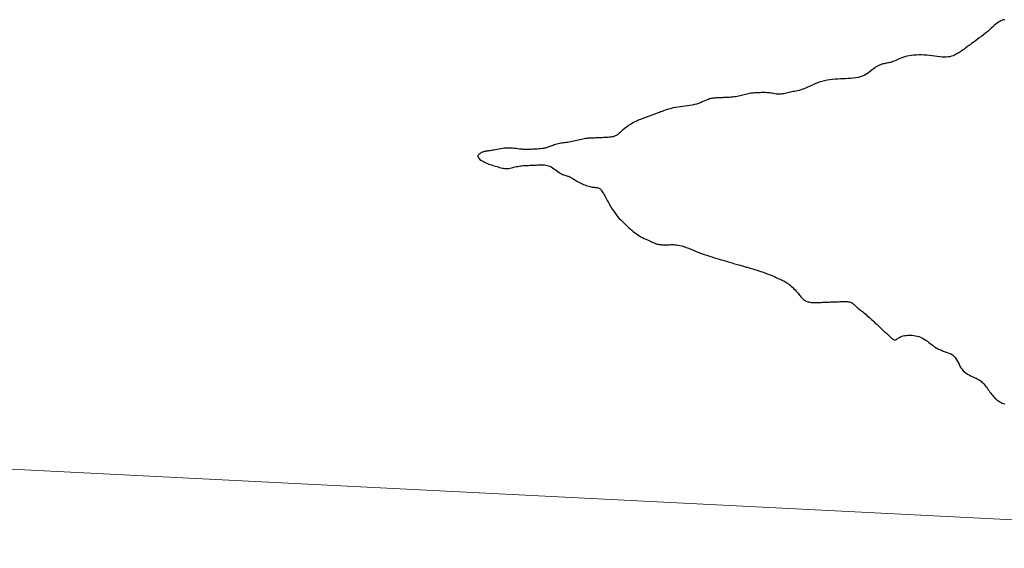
# Model space of a CAD drawing. Header units: millimetres. Extents: x 32690613 to 32693367, y 5343692 to 5344708.
# Tile 67 of 256: x 32692272 to 32692318, y 5343963 to 5343988. Entities that reach past the tile are written whole.
import ezdxf

# ---------------------------------------------------------------- set-up
doc = ezdxf.new("R2010")
doc.units = ezdxf.units.MM
doc.header["$LTSCALE"] = 20
doc.layers.get('0').update_dxf_attribs({"lineweight": 18})
doc.layers.get('Defpoints').update_dxf_attribs({"color": 11, "lineweight": 18})
doc.layers.add('02-DGM_HL_494.00', color=122, linetype='Continuous')

# ---------------------------------------------------------------- blocks, each defined once
blk = doc.blocks.new('A$C78070446')
blk.add_line((4469459.192, 5342510.292), (4470208.776, 5342443.041))

msp = doc.modelspace()

# ---------------------------------------------------------------- linework, layer by layer
at = {"layer": '02-DGM_HL_494.00', "elevation": 494, "flags": 128}
msp.add_lwpolyline([(32692318.203, 5343988.252), (32692318.141, 5343988.24), (32692318.079, 5343988.223), (32692318.018, 5343988.2), (32692317.956, 5343988.17), (32692317.895, 5343988.132), (32692317.833, 5343988.088), (32692317.77, 5343988.036), (32692317.703, 5343987.979), (32692317.633, 5343987.917), (32692317.558, 5343987.849), (32692317.478, 5343987.778), (32692317.391, 5343987.703), (32692317.297, 5343987.625), (32692317.197, 5343987.546), (32692317.095, 5343987.467), (32692316.992, 5343987.389), (32692316.892, 5343987.314), (32692316.797, 5343987.244), (32692316.708, 5343987.18), (32692316.63, 5343987.123), (32692316.562, 5343987.074), (32692316.506, 5343987.033), (32692316.458, 5343986.998), (32692316.417, 5343986.968), (32692316.381, 5343986.943), (32692316.349, 5343986.919), (32692316.319, 5343986.897), (32692316.289, 5343986.876), (32692316.258, 5343986.853), (32692316.225, 5343986.83), (32692316.19, 5343986.805), (32692316.153, 5343986.779), (32692316.114, 5343986.752), (32692316.072, 5343986.725), (32692316.028, 5343986.696), (32692315.98, 5343986.666), (32692315.93, 5343986.636), (32692315.876, 5343986.606), (32692315.817, 5343986.577), (32692315.753, 5343986.55), (32692315.684, 5343986.527), (32692315.609, 5343986.508), (32692315.527, 5343986.494), (32692315.437, 5343986.487), (32692315.339, 5343986.487), (32692315.235, 5343986.492), (32692315.124, 5343986.503), (32692315.008, 5343986.517), (32692314.889, 5343986.532), (32692314.766, 5343986.548), (32692314.641, 5343986.563), (32692314.516, 5343986.576), (32692314.391, 5343986.585), (32692314.266, 5343986.589), (32692314.143, 5343986.59), (32692314.022, 5343986.586), (32692313.904, 5343986.578), (32692313.789, 5343986.565), (32692313.679, 5343986.547), (32692313.573, 5343986.525), (32692313.472, 5343986.498), (32692313.377, 5343986.467), (32692313.287, 5343986.434), (32692313.202, 5343986.399), (32692313.123, 5343986.365), (32692313.049, 5343986.333), (32692312.98, 5343986.303), (32692312.915, 5343986.277), (32692312.856, 5343986.256), (32692312.801, 5343986.24), (32692312.749, 5343986.227), (32692312.699, 5343986.216), (32692312.65, 5343986.207), (32692312.602, 5343986.198), (32692312.553, 5343986.189), (32692312.502, 5343986.177), (32692312.449, 5343986.164), (32692312.394, 5343986.147), (32692312.338, 5343986.127), (32692312.279, 5343986.103), (32692312.22, 5343986.075), (32692312.16, 5343986.043), (32692312.099, 5343986.006), (32692312.038, 5343985.965), (32692311.977, 5343985.918), (32692311.915, 5343985.868), (32692311.852, 5343985.816), (32692311.785, 5343985.764), (32692311.715, 5343985.712), (32692311.639, 5343985.664), (32692311.558, 5343985.619), (32692311.469, 5343985.581), (32692311.373, 5343985.55), (32692311.269, 5343985.525), (32692311.16, 5343985.506), (32692311.045, 5343985.492), (32692310.927, 5343985.481), (32692310.805, 5343985.473), (32692310.681, 5343985.467), (32692310.556, 5343985.462), (32692310.432, 5343985.457), (32692310.307, 5343985.451), (32692310.182, 5343985.443), (32692310.057, 5343985.432), (32692309.933, 5343985.417), (32692309.808, 5343985.398), (32692309.684, 5343985.372), (32692309.56, 5343985.34), (32692309.437, 5343985.3), (32692309.315, 5343985.255), (32692309.195, 5343985.205), (32692309.078, 5343985.154), (32692308.965, 5343985.103), (32692308.856, 5343985.054), (32692308.754, 5343985.009), (32692308.658, 5343984.971), (32692308.569, 5343984.94), (32692308.486, 5343984.916), (32692308.41, 5343984.897), (32692308.338, 5343984.882), (32692308.27, 5343984.87), (32692308.205, 5343984.859), (32692308.141, 5343984.849), (32692308.079, 5343984.837), (32692308.017, 5343984.823), (32692307.955, 5343984.807), (32692307.893, 5343984.791), (32692307.831, 5343984.775), (32692307.769, 5343984.761), (32692307.707, 5343984.748), (32692307.645, 5343984.739), (32692307.583, 5343984.734), (32692307.52, 5343984.734), (32692307.457, 5343984.738), (32692307.395, 5343984.746), (32692307.332, 5343984.756), (32692307.269, 5343984.767), (32692307.206, 5343984.778), (32692307.143, 5343984.789), (32692307.08, 5343984.798), (32692307.017, 5343984.805), (32692306.954, 5343984.809), (32692306.892, 5343984.812), (32692306.829, 5343984.813), (32692306.766, 5343984.812), (32692306.704, 5343984.811), (32692306.642, 5343984.809), (32692306.579, 5343984.806), (32692306.517, 5343984.804), (32692306.454, 5343984.801), (32692306.392, 5343984.797), (32692306.329, 5343984.793), (32692306.267, 5343984.787), (32692306.205, 5343984.78), (32692306.143, 5343984.771), (32692306.081, 5343984.759), (32692306.018, 5343984.745), (32692305.956, 5343984.729), (32692305.893, 5343984.712), (32692305.829, 5343984.694), (32692305.764, 5343984.675), (32692305.697, 5343984.658), (32692305.629, 5343984.642), (32692305.557, 5343984.627), (32692305.484, 5343984.615), (32692305.408, 5343984.605), (32692305.332, 5343984.598), (32692305.257, 5343984.591), (32692305.182, 5343984.586), (32692305.11, 5343984.582), (32692305.041, 5343984.579), (32692304.976, 5343984.577), (32692304.916, 5343984.574), (32692304.86, 5343984.572), (32692304.809, 5343984.57), (32692304.761, 5343984.568), (32692304.715, 5343984.567), (32692304.671, 5343984.565), (32692304.629, 5343984.563), (32692304.587, 5343984.562), (32692304.545, 5343984.56), (32692304.503, 5343984.557), (32692304.459, 5343984.554), (32692304.414, 5343984.548), (32692304.366, 5343984.539), (32692304.315, 5343984.528), (32692304.26, 5343984.512), (32692304.201, 5343984.491), (32692304.137, 5343984.465), (32692304.067, 5343984.435), (32692303.993, 5343984.403), (32692303.914, 5343984.369), (32692303.829, 5343984.334), (32692303.739, 5343984.301), (32692303.644, 5343984.27), (32692303.543, 5343984.243), (32692303.437, 5343984.22), (32692303.327, 5343984.202), (32692303.214, 5343984.186), (32692303.099, 5343984.172), (32692302.984, 5343984.158), (32692302.869, 5343984.144), (32692302.755, 5343984.129), (32692302.645, 5343984.11), (32692302.538, 5343984.089), (32692302.436, 5343984.064), (32692302.339, 5343984.038), (32692302.247, 5343984.01), (32692302.162, 5343983.981), (32692302.082, 5343983.954), (32692302.01, 5343983.927), (32692301.944, 5343983.902), (32692301.886, 5343983.88), (32692301.834, 5343983.861), (32692301.787, 5343983.843), (32692301.744, 5343983.827), (32692301.702, 5343983.811), (32692301.661, 5343983.796), (32692301.619, 5343983.78), (32692301.574, 5343983.763), (32692301.526, 5343983.745), (32692301.475, 5343983.725), (32692301.42, 5343983.705), (32692301.364, 5343983.683), (32692301.305, 5343983.661), (32692301.245, 5343983.639), (32692301.184, 5343983.615), (32692301.122, 5343983.592), (32692301.061, 5343983.569), (32692300.999, 5343983.545), (32692300.937, 5343983.521), (32692300.876, 5343983.496), (32692300.814, 5343983.469), (32692300.753, 5343983.441), (32692300.692, 5343983.411), (32692300.63, 5343983.378), (32692300.569, 5343983.344), (32692300.509, 5343983.307), (32692300.449, 5343983.268), (32692300.391, 5343983.228), (32692300.335, 5343983.188), (32692300.282, 5343983.148), (32692300.231, 5343983.108), (32692300.184, 5343983.069), (32692300.14, 5343983.032), (32692300.1, 5343982.996), (32692300.063, 5343982.962), (32692300.028, 5343982.929), (32692299.994, 5343982.899), (32692299.963, 5343982.871), (32692299.932, 5343982.845), (32692299.901, 5343982.822), (32692299.871, 5343982.801), (32692299.839, 5343982.783), (32692299.806, 5343982.767), (32692299.77, 5343982.752), (32692299.731, 5343982.74), (32692299.688, 5343982.729), (32692299.64, 5343982.72), (32692299.586, 5343982.712), (32692299.526, 5343982.705), (32692299.461, 5343982.699), (32692299.392, 5343982.694), (32692299.321, 5343982.69), (32692299.249, 5343982.686), (32692299.179, 5343982.683), (32692299.11, 5343982.68), (32692299.045, 5343982.677), (32692298.985, 5343982.675), (32692298.93, 5343982.673), (32692298.878, 5343982.671), (32692298.83, 5343982.669), (32692298.785, 5343982.667), (32692298.741, 5343982.665), (32692298.698, 5343982.664), (32692298.657, 5343982.662), (32692298.615, 5343982.66), (32692298.573, 5343982.658), (32692298.529, 5343982.656), (32692298.483, 5343982.652), (32692298.435, 5343982.647), (32692298.384, 5343982.64), (32692298.329, 5343982.631), (32692298.269, 5343982.619), (32692298.205, 5343982.605), (32692298.136, 5343982.589), (32692298.064, 5343982.571), (32692297.99, 5343982.553), (32692297.915, 5343982.534), (32692297.839, 5343982.516), (32692297.764, 5343982.5), (32692297.691, 5343982.485), (32692297.619, 5343982.473), (32692297.55, 5343982.463), (32692297.483, 5343982.455), (32692297.418, 5343982.447), (32692297.353, 5343982.439), (32692297.29, 5343982.43), (32692297.228, 5343982.421), (32692297.165, 5343982.409), (32692297.104, 5343982.395), (32692297.042, 5343982.379), (32692296.982, 5343982.361), (32692296.923, 5343982.342), (32692296.866, 5343982.323), (32692296.812, 5343982.303), (32692296.76, 5343982.284), (32692296.712, 5343982.266), (32692296.668, 5343982.25), (32692296.626, 5343982.234), (32692296.584, 5343982.22), (32692296.543, 5343982.208), (32692296.499, 5343982.196), (32692296.452, 5343982.186), (32692296.399, 5343982.177), (32692296.341, 5343982.168), (32692296.275, 5343982.161), (32692296.203, 5343982.155), (32692296.128, 5343982.15), (32692296.05, 5343982.145), (32692295.972, 5343982.141), (32692295.896, 5343982.137), (32692295.825, 5343982.134), (32692295.759, 5343982.132), (32692295.7, 5343982.129), (32692295.647, 5343982.128), (32692295.597, 5343982.127), (32692295.55, 5343982.127), (32692295.503, 5343982.128), (32692295.454, 5343982.13), (32692295.4, 5343982.135), (32692295.341, 5343982.14), (32692295.275, 5343982.148), (32692295.201, 5343982.157), (32692295.122, 5343982.167), (32692295.038, 5343982.176), (32692294.949, 5343982.183), (32692294.859, 5343982.188), (32692294.766, 5343982.191), (32692294.672, 5343982.189), (32692294.579, 5343982.184), (32692294.486, 5343982.174), (32692294.396, 5343982.161), (32692294.309, 5343982.147), (32692294.226, 5343982.132), (32692294.147, 5343982.116), (32692294.075, 5343982.101), (32692294.009, 5343982.088), (32692293.951, 5343982.078), (32692293.899, 5343982.07), (32692293.853, 5343982.063), (32692293.813, 5343982.058), (32692293.777, 5343982.054), (32692293.744, 5343982.05), (32692293.714, 5343982.046), (32692293.685, 5343982.042), (32692293.658, 5343982.038), (32692293.631, 5343982.032), (32692293.604, 5343982.025), (32692293.577, 5343982.017), (32692293.55, 5343982.008), (32692293.522, 5343981.996), (32692293.493, 5343981.983), (32692293.463, 5343981.967), (32692293.432, 5343981.949), (32692293.401, 5343981.929), (32692293.373, 5343981.906), (32692293.348, 5343981.882), (32692293.328, 5343981.855), (32692293.316, 5343981.826), (32692293.313, 5343981.796), (32692293.321, 5343981.764), (32692293.341, 5343981.731), (32692293.372, 5343981.696), (32692293.412, 5343981.661), (32692293.46, 5343981.626), (32692293.514, 5343981.591), (32692293.573, 5343981.557), (32692293.635, 5343981.525), (32692293.698, 5343981.495), (32692293.762, 5343981.468), (32692293.826, 5343981.442), (32692293.889, 5343981.419), (32692293.953, 5343981.397), (32692294.016, 5343981.377), (32692294.079, 5343981.358), (32692294.142, 5343981.339), (32692294.206, 5343981.321), (32692294.269, 5343981.302), (32692294.332, 5343981.285), (32692294.395, 5343981.268), (32692294.459, 5343981.254), (32692294.522, 5343981.242), (32692294.584, 5343981.234), (32692294.647, 5343981.229), (32692294.71, 5343981.229), (32692294.772, 5343981.234), (32692294.834, 5343981.243), (32692294.896, 5343981.255), (32692294.958, 5343981.27), (32692295.02, 5343981.286), (32692295.082, 5343981.302), (32692295.144, 5343981.318), (32692295.206, 5343981.332), (32692295.268, 5343981.343), (32692295.33, 5343981.353), (32692295.393, 5343981.36), (32692295.455, 5343981.366), (32692295.517, 5343981.37), (32692295.58, 5343981.374), (32692295.642, 5343981.377), (32692295.705, 5343981.379), (32692295.767, 5343981.382), (32692295.829, 5343981.384), (32692295.892, 5343981.386), (32692295.954, 5343981.389), (32692296.017, 5343981.391), (32692296.079, 5343981.394), (32692296.142, 5343981.396), (32692296.204, 5343981.399), (32692296.267, 5343981.401), (32692296.329, 5343981.402), (32692296.392, 5343981.402), (32692296.454, 5343981.398), (32692296.517, 5343981.39), (32692296.58, 5343981.378), (32692296.644, 5343981.36), (32692296.707, 5343981.335), (32692296.771, 5343981.302), (32692296.835, 5343981.264), (32692296.898, 5343981.221), (32692296.962, 5343981.176), (32692297.024, 5343981.13), (32692297.086, 5343981.085), (32692297.146, 5343981.043), (32692297.205, 5343981.006), (32692297.262, 5343980.974), (32692297.318, 5343980.948), (32692297.37, 5343980.926), (32692297.42, 5343980.909), (32692297.467, 5343980.895), (32692297.51, 5343980.883), (32692297.548, 5343980.873), (32692297.582, 5343980.864), (32692297.612, 5343980.854), (32692297.637, 5343980.845), (32692297.661, 5343980.834), (32692297.684, 5343980.822), (32692297.708, 5343980.808), (32692297.734, 5343980.792), (32692297.764, 5343980.773), (32692297.799, 5343980.751), (32692297.84, 5343980.725), (32692297.887, 5343980.696), (32692297.938, 5343980.665), (32692297.994, 5343980.633), (32692298.053, 5343980.6), (32692298.114, 5343980.567), (32692298.177, 5343980.535), (32692298.241, 5343980.505), (32692298.304, 5343980.478), (32692298.367, 5343980.453), (32692298.43, 5343980.43), (32692298.491, 5343980.411), (32692298.551, 5343980.394), (32692298.609, 5343980.379), (32692298.665, 5343980.367), (32692298.719, 5343980.357), (32692298.77, 5343980.35), (32692298.819, 5343980.344), (32692298.864, 5343980.339), (32692298.908, 5343980.333), (32692298.948, 5343980.326), (32692298.986, 5343980.317), (32692299.022, 5343980.304), (32692299.055, 5343980.287), (32692299.086, 5343980.264), (32692299.116, 5343980.236), (32692299.145, 5343980.201), (32692299.175, 5343980.159), (32692299.206, 5343980.11), (32692299.24, 5343980.052), (32692299.278, 5343979.985), (32692299.32, 5343979.908), (32692299.368, 5343979.822), (32692299.42, 5343979.727), (32692299.477, 5343979.627), (32692299.537, 5343979.524), (32692299.599, 5343979.419), (32692299.664, 5343979.315), (32692299.73, 5343979.215), (32692299.796, 5343979.12), (32692299.862, 5343979.033), (32692299.928, 5343978.952), (32692299.993, 5343978.877), (32692300.058, 5343978.807), (32692300.123, 5343978.741), (32692300.188, 5343978.678), (32692300.253, 5343978.617), (32692300.318, 5343978.557), (32692300.383, 5343978.497), (32692300.448, 5343978.437), (32692300.514, 5343978.379), (32692300.581, 5343978.321), (32692300.649, 5343978.264), (32692300.719, 5343978.209), (32692300.79, 5343978.156), (32692300.864, 5343978.106), (32692300.94, 5343978.058), (32692301.018, 5343978.013), (32692301.096, 5343977.97), (32692301.173, 5343977.93), (32692301.249, 5343977.893), (32692301.323, 5343977.858), (32692301.394, 5343977.825), (32692301.46, 5343977.795), (32692301.521, 5343977.768), (32692301.578, 5343977.743), (32692301.632, 5343977.72), (32692301.683, 5343977.7), (32692301.732, 5343977.682), (32692301.782, 5343977.667), (32692301.831, 5343977.655), (32692301.883, 5343977.645), (32692301.936, 5343977.638), (32692301.992, 5343977.633), (32692302.05, 5343977.631), (32692302.109, 5343977.63), (32692302.17, 5343977.63), (32692302.231, 5343977.631), (32692302.293, 5343977.634), (32692302.356, 5343977.636), (32692302.418, 5343977.638), (32692302.482, 5343977.64), (32692302.548, 5343977.639), (32692302.616, 5343977.636), (32692302.689, 5343977.629), (32692302.767, 5343977.617), (32692302.851, 5343977.599), (32692302.942, 5343977.575), (32692303.041, 5343977.544), (32692303.147, 5343977.507), (32692303.258, 5343977.465), (32692303.375, 5343977.419), (32692303.496, 5343977.37), (32692303.62, 5343977.32), (32692303.746, 5343977.271), (32692303.873, 5343977.223), (32692304, 5343977.177), (32692304.125, 5343977.133), (32692304.249, 5343977.093), (32692304.37, 5343977.054), (32692304.486, 5343977.019), (32692304.598, 5343976.985), (32692304.703, 5343976.954), (32692304.802, 5343976.925), (32692304.893, 5343976.899), (32692304.977, 5343976.874), (32692305.056, 5343976.852), (32692305.129, 5343976.83), (32692305.198, 5343976.81), (32692305.265, 5343976.791), (32692305.329, 5343976.772), (32692305.393, 5343976.754), (32692305.456, 5343976.735), (32692305.518, 5343976.717), (32692305.58, 5343976.699), (32692305.64, 5343976.682), (32692305.699, 5343976.665), (32692305.754, 5343976.649), (32692305.807, 5343976.633), (32692305.856, 5343976.619), (32692305.902, 5343976.606), (32692305.945, 5343976.593), (32692305.988, 5343976.581), (32692306.03, 5343976.568), (32692306.075, 5343976.555), (32692306.123, 5343976.541), (32692306.177, 5343976.526), (32692306.236, 5343976.509), (32692306.303, 5343976.489), (32692306.377, 5343976.468), (32692306.456, 5343976.444), (32692306.54, 5343976.418), (32692306.627, 5343976.391), (32692306.717, 5343976.361), (32692306.807, 5343976.331), (32692306.898, 5343976.298), (32692306.987, 5343976.265), (32692307.074, 5343976.23), (32692307.159, 5343976.195), (32692307.242, 5343976.161), (32692307.321, 5343976.126), (32692307.396, 5343976.093), (32692307.467, 5343976.061), (32692307.533, 5343976.031), (32692307.595, 5343976.004), (32692307.652, 5343975.977), (32692307.705, 5343975.951), (32692307.757, 5343975.925), (32692307.807, 5343975.898), (32692307.857, 5343975.868), (32692307.907, 5343975.835), (32692307.96, 5343975.798), (32692308.014, 5343975.756), (32692308.071, 5343975.71), (32692308.129, 5343975.66), (32692308.186, 5343975.608), (32692308.242, 5343975.555), (32692308.296, 5343975.502), (32692308.346, 5343975.449), (32692308.392, 5343975.398), (32692308.433, 5343975.348), (32692308.47, 5343975.302), (32692308.504, 5343975.257), (32692308.535, 5343975.216), (32692308.565, 5343975.176), (32692308.594, 5343975.14), (32692308.624, 5343975.106), (32692308.655, 5343975.074), (32692308.689, 5343975.046), (32692308.725, 5343975.02), (32692308.764, 5343974.996), (32692308.805, 5343974.976), (32692308.849, 5343974.958), (32692308.895, 5343974.943), (32692308.943, 5343974.931), (32692308.995, 5343974.921), (32692309.048, 5343974.914), (32692309.104, 5343974.909), (32692309.162, 5343974.906), (32692309.221, 5343974.905), (32692309.282, 5343974.906), (32692309.343, 5343974.907), (32692309.405, 5343974.909), (32692309.468, 5343974.911), (32692309.53, 5343974.914), (32692309.592, 5343974.916), (32692309.655, 5343974.919), (32692309.717, 5343974.921), (32692309.78, 5343974.924), (32692309.842, 5343974.926), (32692309.905, 5343974.929), (32692309.967, 5343974.931), (32692310.03, 5343974.933), (32692310.092, 5343974.936), (32692310.155, 5343974.938), (32692310.217, 5343974.941), (32692310.279, 5343974.943), (32692310.342, 5343974.946), (32692310.404, 5343974.948), (32692310.467, 5343974.951), (32692310.529, 5343974.953), (32692310.591, 5343974.955), (32692310.652, 5343974.955), (32692310.711, 5343974.954), (32692310.767, 5343974.95), (32692310.821, 5343974.943), (32692310.872, 5343974.933), (32692310.918, 5343974.918), (32692310.961, 5343974.899), (32692310.999, 5343974.875), (32692311.035, 5343974.849), (32692311.068, 5343974.82), (32692311.1, 5343974.789), (32692311.131, 5343974.758), (32692311.162, 5343974.726), (32692311.194, 5343974.695), (32692311.227, 5343974.666), (32692311.262, 5343974.638), (32692311.299, 5343974.609), (32692311.338, 5343974.58), (32692311.38, 5343974.55), (32692311.424, 5343974.517), (32692311.471, 5343974.481), (32692311.521, 5343974.441), (32692311.574, 5343974.397), (32692311.63, 5343974.35), (32692311.687, 5343974.3), (32692311.744, 5343974.249), (32692311.801, 5343974.197), (32692311.857, 5343974.146), (32692311.911, 5343974.097), (32692311.961, 5343974.05), (32692312.008, 5343974.007), (32692312.051, 5343973.967), (32692312.091, 5343973.93), (32692312.129, 5343973.895), (32692312.165, 5343973.862), (32692312.199, 5343973.83), (32692312.232, 5343973.8), (32692312.264, 5343973.77), (32692312.297, 5343973.74), (32692312.329, 5343973.71), (32692312.362, 5343973.68), (32692312.394, 5343973.65), (32692312.427, 5343973.62), (32692312.459, 5343973.59), (32692312.491, 5343973.56), (32692312.524, 5343973.53), (32692312.556, 5343973.5), (32692312.589, 5343973.47), (32692312.621, 5343973.44), (32692312.654, 5343973.41), (32692312.686, 5343973.38), (32692312.719, 5343973.35), (32692312.751, 5343973.32), (32692312.783, 5343973.29), (32692312.816, 5343973.26), (32692312.848, 5343973.231), (32692312.88, 5343973.204), (32692312.912, 5343973.181), (32692312.943, 5343973.162), (32692312.973, 5343973.148), (32692313.003, 5343973.141), (32692313.031, 5343973.141), (32692313.059, 5343973.149), (32692313.087, 5343973.164), (32692313.116, 5343973.185), (32692313.148, 5343973.209), (32692313.185, 5343973.235), (32692313.227, 5343973.262), (32692313.276, 5343973.288), (32692313.333, 5343973.311), (32692313.399, 5343973.33), (32692313.473, 5343973.345), (32692313.553, 5343973.355), (32692313.638, 5343973.361), (32692313.724, 5343973.362), (32692313.812, 5343973.358), (32692313.899, 5343973.35), (32692313.982, 5343973.337), (32692314.062, 5343973.319), (32692314.138, 5343973.296), (32692314.211, 5343973.269), (32692314.28, 5343973.238), (32692314.348, 5343973.202), (32692314.414, 5343973.163), (32692314.479, 5343973.121), (32692314.543, 5343973.075), (32692314.608, 5343973.026), (32692314.673, 5343972.975), (32692314.74, 5343972.923), (32692314.808, 5343972.871), (32692314.879, 5343972.82), (32692314.954, 5343972.772), (32692315.032, 5343972.727), (32692315.114, 5343972.686), (32692315.201, 5343972.65), (32692315.292, 5343972.617), (32692315.383, 5343972.586), (32692315.474, 5343972.554), (32692315.562, 5343972.519), (32692315.646, 5343972.48), (32692315.724, 5343972.434), (32692315.793, 5343972.379), (32692315.854, 5343972.314), (32692315.906, 5343972.24), (32692315.953, 5343972.161), (32692315.996, 5343972.077), (32692316.039, 5343971.993), (32692316.082, 5343971.909), (32692316.128, 5343971.829), (32692316.179, 5343971.754), (32692316.238, 5343971.688), (32692316.302, 5343971.628), (32692316.37, 5343971.575), (32692316.442, 5343971.528), (32692316.514, 5343971.487), (32692316.586, 5343971.45), (32692316.656, 5343971.417), (32692316.722, 5343971.386), (32692316.783, 5343971.359), (32692316.839, 5343971.332), (32692316.892, 5343971.307), (32692316.941, 5343971.28), (32692316.988, 5343971.253), (32692317.033, 5343971.223), (32692317.077, 5343971.189), (32692317.12, 5343971.152), (32692317.164, 5343971.109), (32692317.207, 5343971.063), (32692317.25, 5343971.012), (32692317.293, 5343970.959), (32692317.336, 5343970.904), (32692317.378, 5343970.848), (32692317.419, 5343970.792), (32692317.459, 5343970.737), (32692317.498, 5343970.683), (32692317.537, 5343970.631), (32692317.575, 5343970.58), (32692317.613, 5343970.531), (32692317.652, 5343970.484), (32692317.691, 5343970.439), (32692317.732, 5343970.396), (32692317.774, 5343970.355), (32692317.818, 5343970.316), (32692317.865, 5343970.279), (32692317.914, 5343970.245), (32692317.966, 5343970.215), (32692318.021, 5343970.187), (32692318.079, 5343970.163), (32692318.14, 5343970.143), (32692318.205, 5343970.127)], dxfattribs=at)

# ---------------------------------------------------------------- block references
at = {"layer": 'Defpoints', "rotation": 2.237485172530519}
msp.add_blockref('A$C78070446', (28434719.524, -168960.664), dxfattribs=at)

doc.saveas('drawing.dxf')
